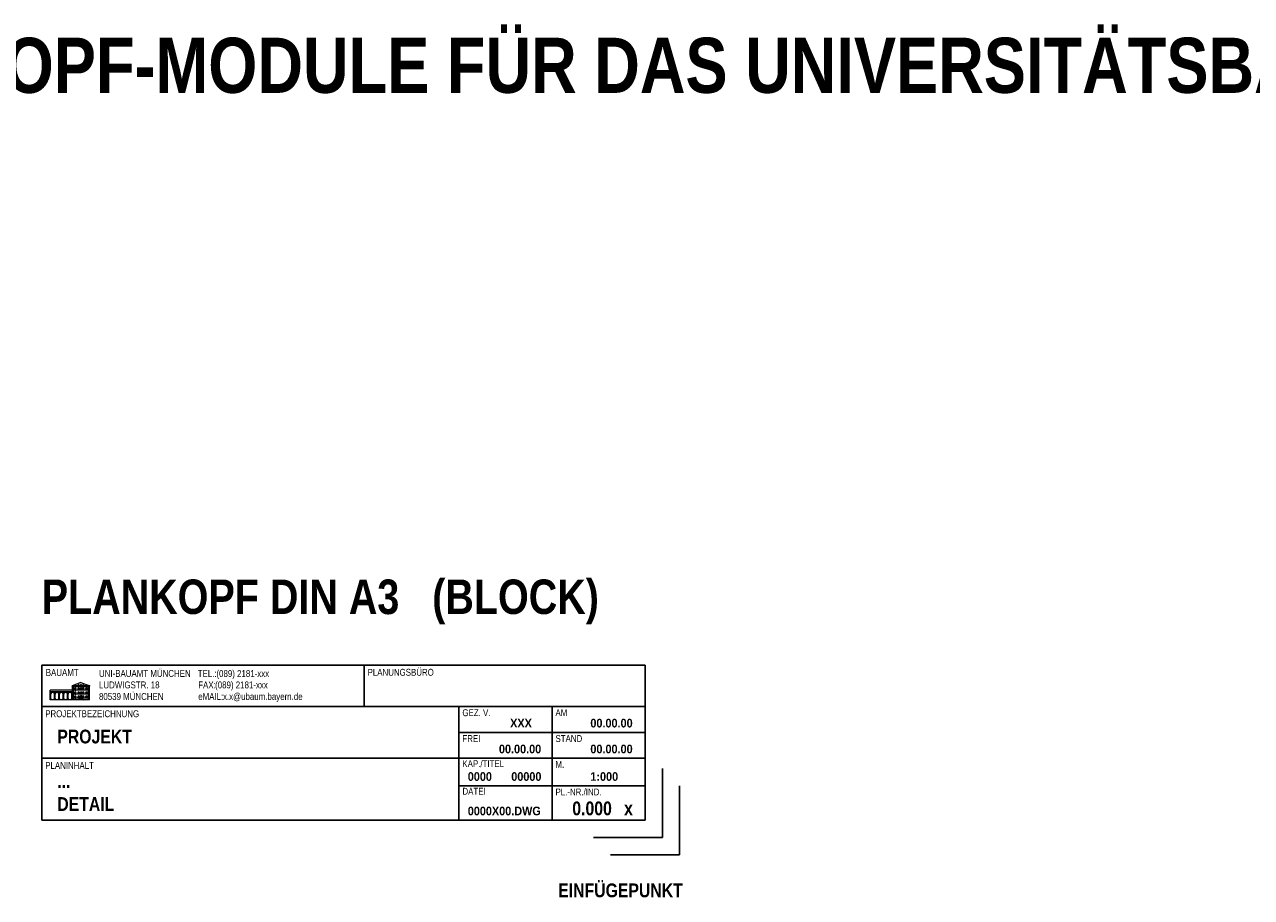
# Paper-space layout 'UBA-M Plankopf Basis+HU-Bau' of a CAD drawing. Extents: x -59 to 1067, y 10 to 746.
# Tile 4 of 7: x 200 to 556, y 493 to 746. Entities that reach past the tile are written whole.
import ezdxf

# ---------------------------------------------------------------- set-up
doc = ezdxf.new("R2010")
doc.units = 0
doc.header["$LTSCALE"] = 0.05
doc.layers.get('0').update_dxf_attribs({"color": 1})
doc.layers.add('Z_01_HILFSLINIE', color=9, linetype='Continuous', plot=False)
doc.layers.add('Z_06_PLANKOPF', color=183, linetype='Continuous', lineweight=25)
doc.layers.add('Z_08_PLANBESCHRIFT', color=183, linetype='Continuous')
doc.styles.add('Plankopf Inh groß', font='ARIALNB.TTF', dxfattribs={"height": 4})
doc.styles.add('Plankopf Inh klein', font='ARIALNB.TTF', dxfattribs={"width": 1.1, "height": 2.5})
doc.styles.add('Plankopf Überschriften', font='ARIALN.TTF', dxfattribs={"height": 2})

# ---------------------------------------------------------------- blocks, each defined once
blk = doc.blocks.new('Plankopf DIN A3')
h = blk.add_hatch(color=256)
edge = h.paths.add_edge_path()
edge.add_line((-175.44, 47.74), (-175.08, 47.74))
edge.add_line((-175.08, 47.74), (-175.08, 48.24))
edge.add_arc((-175.26, 48.24), 0.183, 0, 180)
edge.add_line((-175.44, 48.24), (-175.44, 47.74))
h = blk.add_hatch(color=256)
edge = h.paths.add_edge_path()
edge.add_line((-175.44, 46.58), (-175.08, 46.58))
edge.add_line((-175.08, 46.58), (-175.08, 47.08))
edge.add_arc((-175.26, 47.08), 0.183, 0, 180)
edge.add_line((-175.44, 47.08), (-175.44, 46.58))
h = blk.add_hatch(color=256)
edge = h.paths.add_edge_path()
edge.add_line((-174.49, 47.74), (-174.12, 47.74))
edge.add_line((-174.12, 47.74), (-174.12, 48.24))
edge.add_arc((-174.3, 48.24), 0.183, 0, 180)
edge.add_line((-174.49, 48.24), (-174.49, 47.74))
h = blk.add_hatch(color=256)
edge = h.paths.add_edge_path()
edge.add_line((-174.49, 46.58), (-174.12, 46.58))
edge.add_line((-174.12, 46.58), (-174.12, 47.08))
edge.add_arc((-174.3, 47.08), 0.183, 0, 180)
edge.add_line((-174.49, 47.08), (-174.49, 46.58))
h = blk.add_hatch(color=256)
edge = h.paths.add_edge_path()
edge.add_line((-173.81, 47.74), (-173.45, 47.74))
edge.add_line((-173.45, 47.74), (-173.45, 48.24))
edge.add_arc((-173.63, 48.24), 0.183, 0, 180)
edge.add_line((-173.81, 48.24), (-173.81, 47.74))
h = blk.add_hatch(color=256)
edge = h.paths.add_edge_path()
edge.add_line((-173.81, 46.58), (-173.45, 46.58))
edge.add_line((-173.45, 46.58), (-173.45, 47.08))
edge.add_arc((-173.63, 47.08), 0.183, 0, 180)
edge.add_line((-173.81, 47.08), (-173.81, 46.58))
h = blk.add_hatch(color=256)
edge = h.paths.add_edge_path()
edge.add_line((-173.14, 47.74), (-172.77, 47.74))
edge.add_line((-172.77, 47.74), (-172.77, 48.24))
edge.add_arc((-172.96, 48.24), 0.183, 0, 180)
edge.add_line((-173.14, 48.24), (-173.14, 47.74))
h = blk.add_hatch(color=256)
edge = h.paths.add_edge_path()
edge.add_line((-173.14, 46.58), (-172.77, 46.58))
edge.add_line((-172.77, 46.58), (-172.77, 47.08))
edge.add_arc((-172.96, 47.08), 0.183, 0, 180)
edge.add_line((-173.14, 47.08), (-173.14, 46.58))
h = blk.add_hatch(color=256)
edge = h.paths.add_edge_path()
edge.add_line((-172.18, 47.74), (-171.82, 47.74))
edge.add_line((-171.82, 47.74), (-171.82, 48.24))
edge.add_arc((-172, 48.24), 0.183, 0, 180)
edge.add_line((-172.18, 48.24), (-172.18, 47.74))
h = blk.add_hatch(color=256)
edge = h.paths.add_edge_path()
edge.add_line((-172.18, 46.58), (-171.82, 46.58))
edge.add_line((-171.82, 46.58), (-171.82, 47.08))
edge.add_arc((-172, 47.08), 0.183, 0, 180)
edge.add_line((-172.18, 47.08), (-172.18, 46.58))
h = blk.add_hatch(color=256)
edge = h.paths.add_edge_path()
edge.add_line((-175.44, 45.41), (-175.08, 45.41))
edge.add_line((-175.08, 45.41), (-175.08, 45.91))
edge.add_arc((-175.26, 45.91), 0.183, 0, 180)
edge.add_line((-175.44, 45.91), (-175.44, 45.41))
h = blk.add_hatch(color=256)
edge = h.paths.add_edge_path()
edge.add_line((-174.49, 45.41), (-174.12, 45.41))
edge.add_line((-174.12, 45.41), (-174.12, 45.91))
edge.add_arc((-174.3, 45.91), 0.183, 0, 180)
edge.add_line((-174.49, 45.91), (-174.49, 45.41))
h = blk.add_hatch(color=256)
edge = h.paths.add_edge_path()
edge.add_line((-173.88, 45.27), (-173.38, 45.27))
edge.add_line((-173.38, 45.27), (-173.38, 45.97))
edge.add_arc((-173.63, 45.97), 0.25, 0, 180)
edge.add_line((-173.88, 45.97), (-173.88, 45.27))
h = blk.add_hatch(color=256)
edge = h.paths.add_edge_path()
edge.add_line((-173.14, 45.41), (-172.77, 45.41))
edge.add_line((-172.77, 45.41), (-172.77, 45.91))
edge.add_arc((-172.96, 45.91), 0.183, 0, 180)
edge.add_line((-173.14, 45.91), (-173.14, 45.41))
h = blk.add_hatch(color=256)
edge = h.paths.add_edge_path()
edge.add_line((-172.18, 45.41), (-171.82, 45.41))
edge.add_line((-171.82, 45.41), (-171.82, 45.91))
edge.add_arc((-172, 45.91), 0.183, 0, 180)
edge.add_line((-172.18, 45.91), (-172.18, 45.41))
for p, q in [((-185, 55), (-10, 55)), ((-185, 10), (-185, 55)), ((-91.5, 43), (-91.5, 55)), ((-10, 10), (-10, 55)), ((-175.44, 47.74), (-175.08, 47.74)), ((-175.44, 46.58), (-175.08, 46.58)), ((-175.41, 48.92), (-175.11, 48.92)), ((-175.41, 48.75), (-175.11, 48.75)), ((-185, 43), (-10, 43)), ((-175.44, 45.41), (-175.08, 45.41)), ((-173.88, 45.27), (-173.38, 45.27)), ((-64, 10), (-64, 43)), ((-37, 10), (-37, 43)), ((-64, 35.5), (-10, 35.5)), ((-185, 28), (-10, 28)), ((-64, 20), (-9.98, 20)), ((-185, 10), (-10, 10))]:
    blk.add_line(p, q)
at = {"lineweight": 13}
for p, q in [((-173.63, 49.95), (-176.23, 49.07)), ((-173.63, 49.95), (-171.03, 49.07)), ((-171.15, 47.74), (-182.58, 47.74)), ((-182.58, 45), (-182.58, 47.74)), ((-176.11, 47.31), (-182.58, 47.31)), ((-176.11, 47.21), (-182.58, 47.21)), ((-182.27, 46.58), (-182.58, 46.58)), ((-182.36, 46.45), (-182.58, 46.45)), ((-182.36, 45.31), (-182.36, 46.58)), ((-181.37, 46.58), (-181.07, 46.58)), ((-181.33, 45.31), (-181.33, 46.58)), ((-181.11, 46.45), (-181.33, 46.45)), ((-181.11, 45.31), (-181.11, 46.58)), ((-180.12, 46.58), (-179.82, 46.58)), ((-180.08, 45.31), (-180.08, 46.58)), ((-179.86, 46.45), (-180.08, 46.45)), ((-179.86, 45.31), (-179.86, 46.58)), ((-178.87, 46.58), (-178.57, 46.58)), ((-178.82, 45.31), (-178.82, 46.58)), ((-178.61, 46.45), (-178.82, 46.45)), ((-178.61, 45.31), (-178.61, 46.58)), ((-177.62, 46.58), (-177.31, 46.58)), ((-177.57, 45.31), (-177.57, 46.58)), ((-177.36, 46.45), (-177.57, 46.45)), ((-177.36, 45.31), (-177.36, 46.58)), ((-176.11, 46.58), (-176.42, 46.58)), ((-176.32, 45.31), (-176.32, 46.58)), ((-176.11, 46.45), (-176.32, 46.45)), ((-176.23, 48.97), (-176.23, 49.07)), ((-171.03, 49.07), (-176.23, 49.07)), ((-171.03, 48.97), (-176.23, 48.97)), ((-176.11, 45), (-176.11, 48.97)), ((-171.15, 48.92), (-176.11, 48.92)), ((-171.15, 48.75), (-176.11, 48.75)), ((-171.15, 46.58), (-176.11, 46.58)), ((-175.83, 45), (-175.83, 48.97)), ((-175.44, 47.74), (-175.44, 48.24)), ((-175.44, 46.58), (-175.44, 47.08)), ((-175.41, 48.75), (-175.41, 48.92)), ((-175.11, 48.75), (-175.11, 48.92)), ((-175.08, 47.74), (-175.08, 48.24)), ((-175.08, 46.58), (-175.08, 47.08)), ((-174.49, 47.74), (-174.49, 48.24)), ((-174.49, 46.58), (-174.49, 47.08)), ((-174.46, 49.22), (-174.15, 49.22)), ((-174.12, 47.74), (-174.12, 48.24)), ((-174.12, 46.58), (-174.12, 47.08)), ((-173.81, 47.74), (-173.81, 48.24)), ((-173.81, 46.58), (-173.81, 47.08)), ((-173.78, 49.22), (-173.48, 49.22)), ((-173.78, 48.75), (-173.78, 48.92)), ((-173.48, 48.75), (-173.48, 48.92)), ((-173.45, 47.74), (-173.45, 48.24)), ((-173.45, 46.58), (-173.45, 47.08)), ((-173.14, 47.74), (-173.14, 48.24)), ((-173.14, 46.58), (-173.14, 47.08)), ((-173.11, 49.22), (-172.8, 49.22)), ((-172.77, 47.74), (-172.77, 48.24)), ((-172.77, 46.58), (-172.77, 47.08)), ((-172.18, 47.74), (-172.18, 48.24)), ((-172.18, 46.58), (-172.18, 47.08)), ((-172.16, 48.75), (-172.16, 48.92)), ((-171.85, 48.75), (-171.85, 48.92)), ((-171.82, 47.74), (-171.82, 48.24)), ((-171.82, 46.58), (-171.82, 47.08)), ((-171.43, 45), (-171.43, 48.97)), ((-171.15, 45), (-171.15, 48.97)), ((-171.03, 48.97), (-171.03, 49.07)), ((-182.58, 45.31), (-182.36, 45.31)), ((-171.15, 45), (-182.58, 45)), ((-182.36, 45.31), (-182.33, 45.27)), ((-182.33, 45), (-182.33, 45.27)), ((-181.33, 45.31), (-181.36, 45.27)), ((-181.36, 45), (-181.36, 45.27)), ((-181.33, 45.31), (-181.11, 45.31)), ((-181.11, 45.31), (-181.08, 45.27)), ((-181.08, 45), (-181.08, 45.27)), ((-180.08, 45.31), (-180.11, 45.27)), ((-180.11, 45), (-180.11, 45.27)), ((-180.08, 45.31), (-179.86, 45.31)), ((-179.86, 45.31), (-179.83, 45.27)), ((-179.83, 45), (-179.83, 45.27)), ((-178.82, 45.31), (-178.86, 45.27)), ((-178.86, 45), (-178.86, 45.27)), ((-178.82, 45.31), (-178.61, 45.31)), ((-178.61, 45.31), (-178.57, 45.27)), ((-178.57, 45), (-178.57, 45.27)), ((-177.57, 45.31), (-177.61, 45.27)), ((-177.61, 45), (-177.61, 45.27)), ((-177.57, 45.31), (-177.36, 45.31)), ((-177.36, 45.31), (-177.32, 45.27)), ((-177.32, 45), (-177.32, 45.27)), ((-176.32, 45.31), (-176.36, 45.27)), ((-176.36, 45), (-176.36, 45.27)), ((-176.32, 45.31), (-176.11, 45.31)), ((-173.88, 45.41), (-176.11, 45.41)), ((-175.44, 45.41), (-175.44, 45.91)), ((-175.08, 45.41), (-175.08, 45.91)), ((-174.49, 45.41), (-174.49, 45.91)), ((-173.96, 45.27), (-174.42, 45)), ((-174.12, 45.41), (-174.12, 45.91)), ((-173.3, 45.27), (-173.96, 45.27)), ((-173.88, 45.27), (-173.88, 45.97)), ((-173.38, 45.27), (-173.38, 45.97)), ((-171.15, 45.41), (-173.38, 45.41)), ((-173.3, 45.27), (-172.84, 45)), ((-173.14, 45.41), (-173.14, 45.91)), ((-172.77, 45.41), (-172.77, 45.91)), ((-172.18, 45.41), (-172.18, 45.91)), ((-171.82, 45.41), (-171.82, 45.91))]:
    blk.add_line(p, q, dxfattribs=at)
for centre, radius, start, end in [((-181.85, 46.58), 0.625, 359.9994, 180.0006), ((-181.85, 46.58), 0.519, 0, 180), ((-180.59, 46.58), 0.625, 359.9994, 180.0006), ((-180.59, 46.58), 0.519, 0, 180), ((-179.34, 46.58), 0.625, 359.9994, 180.0006), ((-179.34, 46.58), 0.519, 0, 180), ((-178.09, 46.58), 0.625, 359.9994, 180.0006), ((-178.09, 46.58), 0.519, 0, 180), ((-176.84, 46.58), 0.625, 359.9994, 180.0006), ((-176.84, 46.58), 0.519, 0, 180), ((-174.3, 49.22), 0.154, 0, 180), ((-173.63, 49.22), 0.154, 0, 180), ((-172.96, 49.22), 0.154, 0, 180)]:
    blk.add_arc(centre, radius, start, end, dxfattribs=at)
for centre, radius in [((-175.26, 48.24), 0.183), ((-175.26, 47.08), 0.183), ((-174.3, 48.24), 0.183), ((-174.3, 47.08), 0.183), ((-173.63, 48.24), 0.183), ((-173.63, 47.08), 0.183), ((-172.96, 48.24), 0.183), ((-172.96, 47.08), 0.183), ((-172, 48.24), 0.183), ((-172, 47.08), 0.183), ((-175.26, 45.91), 0.183), ((-174.3, 45.91), 0.183), ((-173.63, 45.97), 0.25), ((-172.96, 45.91), 0.183), ((-172, 45.91), 0.183)]:
    blk.add_arc(centre, radius, 0, 180)
at = {"style": 'Plankopf Überschriften'}
for s, p in [('PROJEKTBEZEICHNUNG', (-184, 39.92)), ('GEZ. V.', (-63, 40.22)), ('AM', (-36, 40.22)), ('FREI', (-63, 32.72)), ('STAND', (-36, 32.72)), ('PLANINHALT', (-184, 24.92)), ('KAP./TITEL', (-63, 25.42)), ('M.', (-36, 25.22)), ('DATEI', (-62.98, 17.42)), ('PL.-NR./IND.', (-36, 17.22))]:
    blk.add_text(s, height=2, dxfattribs=at).set_placement(p)
at = {"char_height": 2, "attachment_point": 1, "style": 'Plankopf Überschriften'}
for s, insert in [('BAUAMT', (-183.84, 53.89)), ('TEL.:', (-139.76, 53.6)), ('FAX:', (-139.62, 50.28)), ('eMAIL:', (-139.62, 46.94))]:
    blk.add_mtext(s, dxfattribs=dict(at, insert=insert))
for tag, p, height, style in [('UBAUM', (-168.4, 51.62), 2, 'Plankopf Überschriften'), ('TEL', (-134.33, 51.6), 2, 'Plankopf Überschriften'), ('PLANUNGSBÜRO', (-90.5, 51.96), 2, 'Plankopf Überschriften'), ('LUD18', (-168.4, 48.28), 2, 'Plankopf Überschriften'), ('FAX', (-134.73, 48.28), 2, 'Plankopf Überschriften'), ('MÜ', (-168.4, 44.93), 2, 'Plankopf Überschriften'), ('MAIL', (-132.44, 44.94), 2, 'Plankopf Überschriften'), ('PROJEKT', (-180.5, 32.31), 4, 'Plankopf Inh groß'), ('Z1', (-180.5, 19.38), 4, 'Plankopf Inh groß'), ('Z2', (-180.5, 12.71), 4, 'Plankopf Inh groß'), ('0.000', (-31.13, 11.45), 4, 'Plankopf Inh groß'), ('x', (-16.1, 11.45), 4, 'Plankopf Inh groß')]:
    blk.add_attdef(tag, p, '', height=height, dxfattribs=dict(style=style))
at = {"style": 'Plankopf Inh klein', "width": 1.1}
for tag, p in [('XXX', (-49.16, 36.95)), ('00.00.00', (-25.88, 36.95)), ('00.00.00', (-52.4, 29.45)), ('00.00.00', (-25.88, 29.45)), ('0000', (-61.45, 21.45)), ('00000', (-48.83, 21.45)), ('1:000', (-25.88, 21.45)), ('0000X00.DWG', (-61.45, 11.45))]:
    blk.add_attdef(tag, p, '', height=2.5, dxfattribs=at)

psp = doc.layouts.new('UBA-M Plankopf Basis+HU-Bau')

# ---------------------------------------------------------------- linework, layer by layer
at = {"layer": 'Z_01_HILFSLINIE'}
for p, q in [((385.48, 510.03), (385.48, 530.03)), ((390.48, 505.03), (390.48, 525.03)), ((385.48, 510.03), (365.48, 510.03)), ((390.48, 505.03), (370.48, 505.03))]:
    psp.add_line(p, q, dxfattribs=at)

# ---------------------------------------------------------------- block references
at = {"layer": 'Z_06_PLANKOPF'}
ref = psp.add_blockref('Plankopf DIN A3', (390.48, 505.03), dxfattribs=at)
ref.add_attrib('PROJEKT', 'PROJEKT', (209.98, 537.34), dxfattribs={"layer": '0', "height": 4, "style": 'Plankopf Inh groß'})
ref.add_attrib('Z1', '...', (209.98, 524.41), dxfattribs={"layer": '0', "height": 4, "style": 'Plankopf Inh groß'})
ref.add_attrib('Z2', 'DETAIL', (209.98, 517.74), dxfattribs={"layer": '0', "height": 4, "style": 'Plankopf Inh groß'})
ref.add_attrib('1:000', '1:000', (364.6, 526.48), dxfattribs={"layer": '0', "height": 2.5, "style": 'Plankopf Inh klein', "width": 1.1})
ref.add_attrib('0.000', '0.000', (359.36, 516.48), dxfattribs={"layer": '0', "height": 4, "style": 'Plankopf Inh groß'})
ref.add_attrib('x', 'x', (374.38, 516.48), dxfattribs={"layer": '0', "height": 4, "style": 'Plankopf Inh groß'})
ref.add_attrib('XXX', 'XXX', (341.33, 541.98), dxfattribs={"layer": '0', "height": 2.5, "style": 'Plankopf Inh klein', "width": 1.1})
ref.add_attrib('00.00.00', '00.00.00', (364.6, 541.98), dxfattribs={"layer": '0', "height": 2.5, "style": 'Plankopf Inh klein', "width": 1.1})
ref.add_attrib('00.00.00', '00.00.00', (338.08, 534.48), dxfattribs={"layer": '0', "height": 2.5, "style": 'Plankopf Inh klein', "width": 1.1})
ref.add_attrib('00.00.00', '00.00.00', (364.6, 534.48), dxfattribs={"layer": '0', "height": 2.5, "style": 'Plankopf Inh klein', "width": 1.1})
ref.add_attrib('0000', '0000', (329.04, 526.48), dxfattribs={"layer": '0', "height": 2.5, "style": 'Plankopf Inh klein', "width": 1.1})
ref.add_attrib('00000', '00000', (341.65, 526.48), dxfattribs={"layer": '0', "height": 2.5, "style": 'Plankopf Inh klein', "width": 1.1})
ref.add_attrib('0000X00.DWG', '0000X00.DWG', (329.04, 516.48), dxfattribs={"layer": '0', "height": 2.5, "style": 'Plankopf Inh klein', "width": 1.1})
ref.add_attrib('UBAUM', 'UNI-BAUAMT MÜNCHEN', (222.08, 556.65), dxfattribs={"layer": '0', "height": 2, "style": 'Plankopf Überschriften'})
ref.add_attrib('LUD18', 'LUDWIGSTR. 18', (222.08, 553.31), dxfattribs={"layer": '0', "height": 2, "style": 'Plankopf Überschriften'})
ref.add_attrib('MÜ', '80539 MÜNCHEN', (222.08, 549.96), dxfattribs={"layer": '0', "height": 2, "style": 'Plankopf Überschriften'})
ref.add_attrib('TEL', '(089) 2181-xxx', (256.15, 556.62), dxfattribs={"layer": '0', "height": 2, "style": 'Plankopf Überschriften'})
ref.add_attrib('FAX', '(089) 2181-xxx', (255.76, 553.31), dxfattribs={"layer": '0', "height": 2, "style": 'Plankopf Überschriften'})
ref.add_attrib('MAIL', 'x.x@ubaum.bayern.de', (258.05, 549.97), dxfattribs={"layer": '0', "height": 2, "style": 'Plankopf Überschriften'})
ref.add_attrib('PLANUNGSBÜRO', 'PLANUNGSBÜRO', (299.98, 556.98), dxfattribs={"layer": '0', "height": 2, "style": 'Plankopf Überschriften'})

# ---------------------------------------------------------------- texts
at = {"layer": 'Z_01_HILFSLINIE', "insert": (355.27, 496.69), "char_height": 4, "attachment_point": 1, "style": 'Plankopf Inh groß'}
psp.add_mtext('EINFÜGEPUNKT', dxfattribs=at)
at = {"layer": 'Z_08_PLANBESCHRIFT', "style": 'Plankopf Inh groß'}
for s, height, p in [('PLANKOPF-MODULE FÜR DAS UNIVERSITÄTSBAUAMT MÜNCHEN  (BASIS, HU-BAU)', 16, (131.61, 726.16)), ('PLANKOPF DIN A3   (BLOCK)', 10, (205.47, 574.91))]:
    psp.add_text(s, height=height, dxfattribs=at).set_placement(p)

doc.saveas('drawing.dxf')
